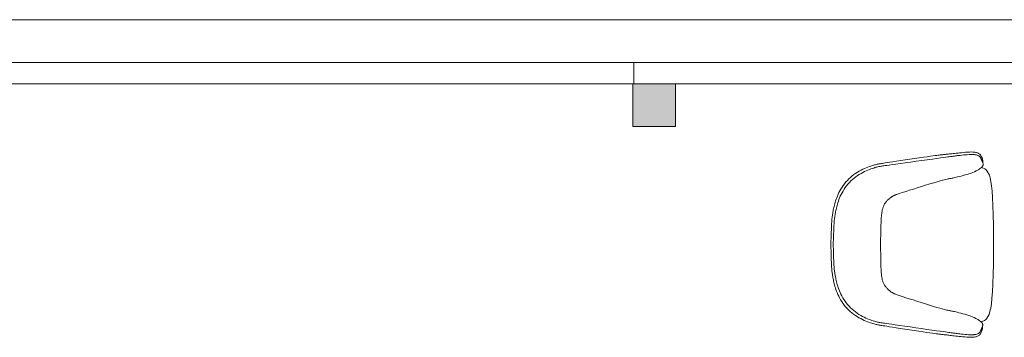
# Model space of a CAD drawing. Header units: millimetres. Extents: x 99250 to 122845, y -19292 to 18303.
# Tile 29 of 99: x 104748 to 108256, y 17169 to 18302. Entities that reach past the tile are written whole.
import ezdxf

# ---------------------------------------------------------------- set-up
doc = ezdxf.new("R2010")
doc.units = ezdxf.units.MM
doc.header["$MEASUREMENT"] = 0
doc.layers.add('IRISH HOUSE_HYD AIRPORT_DRAINAGE LAYOUT 1$0$GREY SCALE', color=8, linetype='Continuous')
doc.layers.add('IRISH HOUSE_HYD AIRPORT_DRAINAGE LAYOUT 1$0$GREYSCALE', color=8, linetype='Continuous', lineweight=0)
doc.layers.add('M-MEP-ELPR-EQUIP', color=6, linetype='Continuous', lineweight=20)

# ---------------------------------------------------------------- blocks, each defined once
blk = doc.blocks.new('IRISH HOUSE_HYD AIRPORT_DRAINAGE LAYOUT 1$0$FLOOR PLAN')
at = {"layer": 'IRISH HOUSE_HYD AIRPORT_DRAINAGE LAYOUT 1$0$GREYSCALE', "lineweight": 0, "ltscale": 0.25}
h = blk.add_hatch(color=8, dxfattribs=at)
h.dxf.hatch_style = 1
h.paths.add_polyline_path([(6932, 18073.2), (6932, 17920.8), (7084.4, 17920.8), (7084.4, 18073.2)])
at = {"layer": 'IRISH HOUSE_HYD AIRPORT_DRAINAGE LAYOUT 1$0$GREYSCALE', "color": 8, "lineweight": 0, "ltscale": 0.2}
blk.add_line((21163.6, 18301.8), (1808.8, 18301.8), dxfattribs=at)
at = {"layer": 'IRISH HOUSE_HYD AIRPORT_DRAINAGE LAYOUT 1$0$GREYSCALE', "color": 8, "lineweight": 0, "ltscale": 0.25}
for p, q in [((21163.6, 18149.4), (1806, 18149.4)), ((6935.6, 18149.4), (21163.6, 18149.4)), ((6935.6, 18073.2), (6935.6, 18149.4)), ((3932.4, 18073.2), (6935.6, 18073.2)), ((6932, 18073.2), (7084.4, 18073.2)), ((6932, 17920.8), (6932, 18073.2)), ((21163.6, 18073.2), (6935.6, 18073.2)), ((7084.4, 18073.2), (7084.4, 17920.8)), ((7084.4, 17920.8), (6932, 17920.8))]:
    blk.add_line(p, q, dxfattribs=at)
at = {"layer": 'IRISH HOUSE_HYD AIRPORT_DRAINAGE LAYOUT 1$0$GREYSCALE', "color": 8, "lineweight": 0}
for p, q in [((8042.8, 17821.1), (8045.9, 17821.5)), ((8045.9, 17821.5), (8049.3, 17821.8)), ((8049.3, 17821.8), (8052.7, 17822.2)), ((8052.7, 17822.2), (8056.4, 17822.6)), ((8056.4, 17822.6), (8060.3, 17823)), ((8060.3, 17823), (8064.5, 17823.5)), ((8064.5, 17823.5), (8069, 17824)), ((8069, 17824), (8073.8, 17824.5)), ((8073.8, 17824.5), (8078.9, 17825)), ((8078.9, 17825), (8084.4, 17825.6)), ((8084.4, 17825.6), (8090.3, 17826.3)), ((8090.3, 17826.3), (8096.7, 17826.9)), ((8096.7, 17826.9), (8103.4, 17827.6)), ((8103.4, 17827.6), (8110.4, 17828.3)), ((8110.4, 17828.3), (8117.4, 17828.9)), ((8117.4, 17828.9), (8124.2, 17829.4)), ((8124.2, 17829.4), (8125.4, 17829.5)), ((8125.4, 17829.5), (8132, 17829.9)), ((8132, 17829.9), (8138.2, 17830.1)), ((8138.2, 17830.1), (8143.7, 17830)), ((8143.7, 17830), (8148.3, 17829.7)), ((8148.3, 17829.7), (8150.7, 17829.5)), ((8150.7, 17829.5), (8154.6, 17828.8)), ((8154.6, 17828.8), (8157, 17828.2)), ((8157, 17828.2), (8160, 17827.2)), ((8160, 17827.2), (8162.4, 17826.3)), ((8162.4, 17826.3), (8164.6, 17824.9)), ((8164.6, 17824.9), (8166.6, 17823.7)), ((8166.6, 17823.7), (8168.8, 17821.9)), ((8168.8, 17821.9), (8170.8, 17819.6)), ((7800.4, 17785.6), (7803.5, 17786.3)), ((7803.5, 17786.3), (7806.4, 17786.9)), ((7806.4, 17786.9), (7809.3, 17787.4)), ((7809.3, 17787.4), (7812.1, 17787.9)), ((7812.1, 17787.9), (7814.8, 17788.4)), ((7814.8, 17788.4), (7817.9, 17789)), ((7817.9, 17789), (7821.6, 17789.6)), ((7821.6, 17789.6), (7826.1, 17790.3)), ((7826.1, 17790.3), (7831.8, 17791.1)), ((7831.8, 17791.1), (7838.9, 17792.2)), ((7838.9, 17792.2), (7847.8, 17793.5)), ((7847.8, 17793.5), (7858.7, 17795.2)), ((7869.1, 17786.6), (7856.3, 17784.9)), ((7858.7, 17795.2), (7871.9, 17797.1)), ((7884.8, 17788.8), (7869.1, 17786.6)), ((7871.9, 17797.1), (7886.9, 17799.3)), ((7902.7, 17791.3), (7884.8, 17788.8)), ((7886.9, 17799.3), (7903, 17801.7)), ((7922, 17794), (7902.7, 17791.3)), ((7903, 17801.7), (7919.8, 17804.2)), ((7919.8, 17804.2), (7936.5, 17806.6)), ((7942.1, 17796.8), (7922, 17794)), ((7936.5, 17806.6), (7952.8, 17809)), ((7962.2, 17799.6), (7942.1, 17796.8)), ((7952.8, 17809), (7967.9, 17811.2)), ((7981.7, 17802.3), (7962.2, 17799.6)), ((7967.9, 17811.2), (7981.3, 17813.2)), ((7981.3, 17813.2), (7992.5, 17814.8)), ((7999.7, 17804.8), (7981.7, 17802.3)), ((7992.5, 17814.8), (8001.6, 17816)), ((8015.6, 17807), (7999.7, 17804.8)), ((8001.6, 17816), (8009.1, 17817.1)), ((8009.1, 17817.1), (8015.2, 17817.9)), ((8015.2, 17817.9), (8020.1, 17818.5)), ((8028.7, 17808.8), (8015.6, 17807)), ((8020.1, 17818.5), (8024.1, 17819)), ((8024.1, 17819), (8027.5, 17819.4)), ((8027.5, 17819.4), (8030.6, 17819.8)), ((8039.3, 17810.3), (8028.7, 17808.8)), ((8030.6, 17819.8), (8033.6, 17820.1)), ((8033.6, 17820.1), (8036.6, 17820.5)), ((8036.6, 17820.5), (8039.7, 17820.8)), ((8047.8, 17811.4), (8039.3, 17810.3)), ((8039.7, 17820.8), (8042.8, 17821.1)), ((8054.4, 17812.3), (8047.8, 17811.4)), ((8059.7, 17813), (8054.4, 17812.3)), ((8063.8, 17813.6), (8059.7, 17813)), ((8067.1, 17814), (8063.8, 17813.6)), ((8070, 17814.4), (8067.1, 17814)), ((8072.9, 17814.8), (8070, 17814.4)), ((8075.7, 17815.2), (8072.9, 17814.8)), ((8078.7, 17815.6), (8075.7, 17815.2)), ((8081.9, 17816), (8078.7, 17815.6)), ((8085.4, 17816.5), (8081.9, 17816)), ((8089.4, 17817), (8085.4, 17816.5)), ((8093.8, 17817.6), (8089.4, 17817)), ((8098.9, 17818.1), (8093.8, 17817.6)), ((8104.7, 17818.8), (8098.9, 17818.1)), ((8111, 17819.4), (8104.7, 17818.8)), ((8117.6, 17820), (8111, 17819.4)), ((8124.2, 17820.5), (8117.6, 17820)), ((8130.5, 17820.9), (8124.2, 17820.5)), ((8136.5, 17821.1), (8130.5, 17820.9)), ((8138.2, 17821.1), (8136.5, 17821.1)), ((8143.8, 17821), (8138.2, 17821.1)), ((8148.6, 17820.7), (8143.8, 17821)), ((8150.7, 17820.5), (8148.6, 17820.7)), ((8154.6, 17819.8), (8150.7, 17820.5)), ((8156.6, 17819.4), (8154.6, 17819.8)), ((8159.1, 17818.6), (8156.6, 17819.4)), ((8161.6, 17817.9), (8159.1, 17818.6)), ((8163.2, 17817.1), (8161.6, 17817.9)), ((8165.4, 17815.8), (8163.2, 17817.1)), ((8166.9, 17814.9), (8165.4, 17815.8)), ((8168.1, 17813.8), (8166.9, 17814.9)), ((8169.2, 17812.6), (8168.1, 17813.8)), ((8170.6, 17811.1), (8169.2, 17812.6)), ((8171.5, 17809.8), (8170.6, 17811.1)), ((8170.8, 17819.6), (8172.7, 17816.9)), ((8172.3, 17808.4), (8171.5, 17809.8)), ((8173, 17807.1), (8172.3, 17808.4)), ((8172.7, 17816.9), (8173.5, 17815.5)), ((8173.6, 17805.7), (8173, 17807.1)), ((8173.5, 17815.5), (8175.3, 17812.6)), ((8174.1, 17804.3), (8173.6, 17805.7)), ((8174.7, 17803), (8174.1, 17804.3)), ((8175.2, 17801.8), (8174.7, 17803)), ((8175.7, 17800.6), (8175.2, 17801.8)), ((8175.3, 17812.6), (8176.8, 17809.5)), ((8176.2, 17799.4), (8175.7, 17800.6)), ((8176.7, 17798.2), (8176.2, 17799.4)), ((8177.2, 17797), (8176.7, 17798.2)), ((8176.8, 17809.5), (8178, 17806.4)), ((8177.7, 17795.8), (8177.2, 17797)), ((8178.2, 17794.7), (8177.7, 17795.8)), ((8178, 17806.4), (8178.9, 17803.4)), ((8178.7, 17793.5), (8178.2, 17794.7)), ((8179.2, 17792.3), (8178.7, 17793.5)), ((8179.2, 17794.3), (8178.8, 17793.3)), ((8178.9, 17803.4), (8179.5, 17800.5)), ((8179.6, 17795.9), (8179.2, 17794.3)), ((8179.6, 17791.1), (8179.2, 17792.3)), ((8179.5, 17800.5), (8179.7, 17798)), ((8179.7, 17798), (8179.6, 17795.9)), ((8180.1, 17789.2), (8179.6, 17791.1)), ((8180.4, 17788.1), (8180.1, 17789.2)), ((8180.6, 17786.9), (8180.4, 17788.1)), ((8180.6, 17785.8), (8180.6, 17786.9)), ((7720.3, 17749.5), (7726.6, 17754)), ((7726.6, 17754), (7732.9, 17758.1)), ((7732.9, 17758.1), (7739.3, 17761.9)), ((7739.3, 17761.9), (7745.6, 17765.4)), ((7745.6, 17753.8), (7739.3, 17750.1)), ((7745.6, 17765.4), (7751.9, 17768.5)), ((7751.8, 17757.3), (7745.6, 17753.8)), ((7758, 17760.3), (7751.8, 17757.3)), ((7751.9, 17768.5), (7758.1, 17771.3)), ((7764, 17763.1), (7758, 17760.3)), ((7758.1, 17771.3), (7764, 17773.9)), ((7764, 17773.9), (7769.8, 17776.1)), ((7769.9, 17765.6), (7764, 17763.1)), ((7769.8, 17776.1), (7775.3, 17778.1)), ((7775.5, 17767.8), (7769.9, 17765.6)), ((7775.3, 17778.1), (7780.4, 17779.9)), ((7780.9, 17769.8), (7775.5, 17767.8)), ((7780.4, 17779.9), (7785.2, 17781.4)), ((7785.9, 17771.5), (7780.9, 17769.8)), ((7785.2, 17781.4), (7789.5, 17782.7)), ((7790.6, 17773), (7785.9, 17771.5)), ((7789.5, 17782.7), (7793.4, 17783.8)), ((7794.8, 17774.3), (7790.6, 17773)), ((7793.4, 17783.8), (7797, 17784.7)), ((7798.7, 17775.4), (7794.8, 17774.3)), ((7797, 17784.7), (7800.4, 17785.6)), ((7802.2, 17776.4), (7798.7, 17775.4)), ((7805.5, 17777.1), (7802.2, 17776.4)), ((7808.5, 17777.8), (7805.5, 17777.1)), ((7811.4, 17778.4), (7808.5, 17777.8)), ((7814.2, 17778.9), (7811.4, 17778.4)), ((7816.9, 17779.4), (7814.2, 17778.9)), ((7819.7, 17779.8), (7816.9, 17779.4)), ((7822.8, 17780.3), (7819.7, 17779.8)), ((7826.6, 17780.8), (7822.8, 17780.3)), ((7831.5, 17781.5), (7826.6, 17780.8)), ((7837.8, 17782.3), (7831.5, 17781.5)), ((7846, 17783.5), (7837.8, 17782.3)), ((7856.3, 17784.9), (7846, 17783.5)), ((8123.3, 17750.2), (8130.5, 17752.5)), ((8130.5, 17752.5), (8137.4, 17754.9)), ((8137.4, 17754.9), (8144, 17757.4)), ((8144, 17757.4), (8150.1, 17759.9)), ((8150.1, 17759.9), (8155.6, 17762.4)), ((8155.6, 17762.4), (8160.5, 17765)), ((8160.5, 17765), (8163.6, 17766.8)), ((8163.6, 17766.8), (8164.3, 17767.2)), ((8164.3, 17767.2), (8164.9, 17767.6)), ((8164.9, 17767.6), (8165.9, 17768.2)), ((8165.9, 17768.2), (8168.1, 17769.6)), ((8168.1, 17769.6), (8171.4, 17772)), ((8171.4, 17772), (8174.2, 17774.4)), ((8174.2, 17774.4), (8174.9, 17775.1)), ((8174.5, 17774.7), (8177.4, 17774.1)), ((8174.9, 17775.1), (8177.1, 17777.4)), ((8177.1, 17777.4), (8178.7, 17779.7)), ((8177.4, 17774.1), (8177.8, 17774)), ((8177.8, 17774), (8184.8, 17771.2)), ((8178.7, 17779.7), (8179.2, 17780.6)), ((8179.2, 17780.6), (8179.5, 17781.2)), ((8179.5, 17781.2), (8179.7, 17781.8)), ((8179.7, 17781.8), (8180.2, 17782.8)), ((8180.2, 17782.8), (8180.4, 17783.8)), ((8180.4, 17783.8), (8180.6, 17785.8)), ((8184.8, 17771.2), (8187, 17769.7)), ((8187, 17769.7), (8190.5, 17767.2)), ((8190.5, 17767.2), (8194.8, 17762.3)), ((8194.8, 17762.3), (8195.1, 17761.9)), ((8195.1, 17761.9), (8199, 17755.9)), ((8199, 17755.9), (8200, 17753.8)), ((8200, 17753.8), (8202.7, 17747.8)), ((7682, 17710.8), (7686.6, 17717)), ((7686.6, 17717), (7691.6, 17723.1)), ((7691.6, 17723.1), (7696.8, 17728.9)), ((7696.8, 17728.9), (7702.4, 17734.4)), ((7704, 17721.2), (7698.8, 17715.5)), ((7702.4, 17734.4), (7708.1, 17739.7)), ((7709.4, 17726.7), (7704, 17721.2)), ((7708.1, 17739.7), (7714.1, 17744.8)), ((7715.1, 17732), (7709.4, 17726.7)), ((7714.1, 17744.8), (7720.3, 17749.5)), ((7721, 17736.9), (7715.1, 17732)), ((7727, 17741.6), (7721, 17736.9)), ((7733.1, 17746), (7727, 17741.6)), ((7739.3, 17750.1), (7733.1, 17746)), ((7975.7, 17711.7), (7990.8, 17716.3)), ((7990.8, 17716.3), (8004.4, 17720.4)), ((8004.4, 17720.4), (8016.7, 17724)), ((8016.7, 17724), (8027.2, 17726.9)), ((8027.2, 17726.9), (8035.8, 17729.2)), ((8035.8, 17729.2), (8036.7, 17729.5)), ((8036.7, 17729.5), (8042.6, 17731)), ((8042.6, 17731), (8048.1, 17732.3)), ((8048.1, 17732.3), (8052.5, 17733.3)), ((8052.5, 17733.3), (8056, 17734)), ((8056, 17734), (8058.9, 17734.6)), ((8058.9, 17734.6), (8061.5, 17735.1)), ((8061.5, 17735.1), (8064.1, 17735.6)), ((8064.1, 17735.6), (8066.5, 17736)), ((8066.5, 17736), (8066.9, 17736.1)), ((8066.9, 17736.1), (8069.7, 17736.6)), ((8069.7, 17736.6), (8072.8, 17737.2)), ((8072.8, 17737.2), (8076.2, 17737.9)), ((8076.2, 17737.9), (8080.1, 17738.8)), ((8080.1, 17738.8), (8084.6, 17739.8)), ((8084.6, 17739.8), (8089.7, 17741)), ((8089.7, 17741), (8095.6, 17742.5)), ((8095.6, 17742.5), (8102, 17744.2)), ((8102, 17744.2), (8108.9, 17746)), ((8108.9, 17746), (8116, 17748.1)), ((8116, 17748.1), (8123.3, 17750.2)), ((8202.7, 17747.8), (8205.8, 17738.1)), ((8205.8, 17738.1), (8207.1, 17731.9)), ((8207.1, 17731.9), (8208.6, 17725.3)), ((8208.6, 17725.3), (8210.9, 17709.8)), ((7664, 17679.2), (7666.9, 17685.4)), ((7666.9, 17685.4), (7670.2, 17691.8)), ((7670.2, 17691.8), (7673.8, 17698.1)), ((7673.8, 17698.1), (7677.8, 17704.5)), ((7677.9, 17684.6), (7674.7, 17678.4)), ((7677.8, 17704.5), (7682, 17710.8)), ((7681.4, 17690.9), (7677.9, 17684.6)), ((7685.3, 17697.2), (7681.4, 17690.9)), ((7689.5, 17703.4), (7685.3, 17697.2)), ((7694, 17709.6), (7689.5, 17703.4)), ((7698.8, 17715.5), (7694, 17709.6)), ((7875.7, 17679.8), (7879.2, 17681)), ((7879.2, 17681), (7882.8, 17682.1)), ((7882.8, 17682.1), (7889, 17684.1)), ((7889, 17684.1), (7896.8, 17686.6)), ((7896.8, 17686.6), (7906.5, 17689.7)), ((7906.5, 17689.7), (7918.4, 17693.6)), ((7918.4, 17693.6), (7931.9, 17697.9)), ((7931.9, 17697.9), (7945.6, 17702.3)), ((7945.6, 17702.3), (7960.9, 17707.1)), ((7960.9, 17707.1), (7975.7, 17711.7)), ((8210.9, 17709.8), (8212.8, 17690.7)), ((8212.8, 17690.7), (8214.4, 17667.3)), ((7652, 17645.7), (7653.4, 17650.8)), ((7653.4, 17650.8), (7655, 17656.1)), ((7655, 17656.1), (7656.9, 17661.5)), ((7656.9, 17661.5), (7658.9, 17667.2)), ((7658.9, 17667.2), (7661.3, 17673.1)), ((7661.3, 17673.1), (7664, 17679.2)), ((7663, 17649.4), (7661.4, 17644.2)), ((7664.8, 17654.8), (7663, 17649.4)), ((7666.8, 17660.4), (7664.8, 17654.8)), ((7669.1, 17666.2), (7666.8, 17660.4)), ((7671.7, 17672.2), (7669.1, 17666.2)), ((7674.7, 17678.4), (7671.7, 17672.2)), ((7829.7, 17645.2), (7831.1, 17647.2)), ((7831.1, 17647.2), (7832.6, 17649.3)), ((7832.6, 17649.3), (7834.2, 17651.3)), ((7834.2, 17651.3), (7835.8, 17653.3)), ((7835.8, 17653.3), (7837.6, 17655.4)), ((7837.6, 17655.4), (7839.4, 17657.3)), ((7839.4, 17657.3), (7841.1, 17659)), ((7841.1, 17659), (7842.8, 17660.7)), ((7842.8, 17660.7), (7844.4, 17662.2)), ((7844.4, 17662.2), (7845.9, 17663.6)), ((7845.9, 17663.6), (7847.3, 17664.9)), ((7847.3, 17664.9), (7848.7, 17666)), ((7848.7, 17666), (7850, 17667.1)), ((7850, 17667.1), (7851.3, 17668.1)), ((7851.3, 17668.1), (7852.6, 17669)), ((7852.6, 17669), (7854, 17669.9)), ((7854, 17669.9), (7855.3, 17670.8)), ((7855.3, 17670.8), (7856.8, 17671.6)), ((7856.8, 17671.6), (7858.3, 17672.5)), ((7858.3, 17672.5), (7859.8, 17673.3)), ((7859.8, 17673.3), (7861.5, 17674.2)), ((7861.5, 17674.2), (7863.2, 17675)), ((7863.2, 17675), (7864.9, 17675.8)), ((7864.9, 17675.8), (7866.8, 17676.6)), ((7866.8, 17676.6), (7868.6, 17677.3)), ((7868.6, 17677.3), (7870.6, 17678.1)), ((7870.6, 17678.1), (7872.8, 17678.9)), ((7872.8, 17678.9), (7875.7, 17679.8)), ((8214.4, 17667.3), (8215.7, 17639.3)), ((7644, 17607.8), (7644.6, 17611.6)), ((7644.6, 17611.6), (7645.3, 17615.4)), ((7645.3, 17615.4), (7646, 17619.3)), ((7646, 17619.3), (7646.8, 17623.3)), ((7646.8, 17623.3), (7647.7, 17627.4)), ((7647.7, 17627.4), (7648.7, 17631.7)), ((7648.7, 17631.7), (7649.7, 17636.2)), ((7649.7, 17636.2), (7650.8, 17640.9)), ((7650.8, 17640.9), (7652, 17645.7)), ((7654.2, 17613.2), (7653.4, 17609.3)), ((7655, 17617.1), (7654.2, 17613.2)), ((7655.8, 17621.2), (7655, 17617.1)), ((7656.7, 17625.4), (7655.8, 17621.2)), ((7657.7, 17629.8), (7656.7, 17625.4)), ((7658.8, 17634.4), (7657.7, 17629.8)), ((7660.1, 17639.2), (7658.8, 17634.4)), ((7661.4, 17644.2), (7660.1, 17639.2)), ((7819.1, 17610.1), (7819.4, 17612.7)), ((7819.4, 17612.7), (7819.8, 17615.5)), ((7819.8, 17615.5), (7820.3, 17618.3)), ((7820.3, 17618.3), (7820.8, 17621)), ((7820.8, 17621), (7821.4, 17623.8)), ((7821.4, 17623.8), (7822, 17626.4)), ((7822, 17626.4), (7822.7, 17629)), ((7822.7, 17629), (7823.5, 17631.5)), ((7823.5, 17631.5), (7824.3, 17633.9)), ((7824.3, 17633.9), (7825.2, 17636.3)), ((7825.2, 17636.3), (7826.2, 17638.5)), ((7826.2, 17638.5), (7827.2, 17640.7)), ((7827.2, 17640.7), (7828.4, 17642.9)), ((7828.4, 17642.9), (7829.7, 17645.2)), ((8215.7, 17639.3), (8216.6, 17606.1)), ((7640.8, 17573.8), (7641.2, 17581)), ((7641.2, 17581), (7641.6, 17586.9)), ((7641.6, 17586.9), (7642, 17591.8)), ((7642, 17591.8), (7642.4, 17596.1)), ((7642.4, 17596.1), (7642.9, 17600.1)), ((7642.9, 17600.1), (7643.4, 17603.9)), ((7643.4, 17603.9), (7644, 17607.8)), ((7649.8, 17581.2), (7649.4, 17575.4)), ((7650.2, 17586.1), (7649.8, 17581.2)), ((7650.6, 17590.3), (7650.2, 17586.1)), ((7651.1, 17594.2), (7650.6, 17590.3)), ((7651.6, 17598), (7651.1, 17594.2)), ((7652.1, 17601.8), (7651.6, 17598)), ((7652.8, 17605.5), (7652.1, 17601.8)), ((7653.4, 17609.3), (7652.8, 17605.5)), ((7816.6, 17570.6), (7816.7, 17575.8)), ((7816.7, 17575.8), (7816.9, 17580)), ((7816.9, 17580), (7817, 17583.5)), ((7817, 17583.5), (7817.2, 17586.5)), ((7817.2, 17586.5), (7817.3, 17589.1)), ((7817.3, 17589.1), (7817.5, 17591.9)), ((7817.5, 17591.9), (7817.7, 17594.6)), ((7817.7, 17594.6), (7817.8, 17597.3)), ((7817.8, 17597.3), (7818, 17599.9)), ((7818, 17599.9), (7818.2, 17602.1)), ((7818.2, 17602.1), (7818.5, 17604.7)), ((7818.5, 17604.7), (7818.8, 17607.4)), ((7818.8, 17607.4), (7819.1, 17610.1)), ((8216.6, 17606.1), (8217.3, 17569)), ((7638.8, 17526.8), (7639.3, 17541.9)), ((7639.3, 17541.9), (7639.9, 17554.6)), ((7639.9, 17554.6), (7640.3, 17565.1)), ((7640.3, 17565.1), (7640.8, 17573.8)), ((7648.1, 17549.4), (7647.6, 17536.9)), ((7648.6, 17559.7), (7648.1, 17549.4)), ((7649, 17568.3), (7648.6, 17559.7)), ((7649.4, 17575.4), (7649, 17568.3)), ((7815.7, 17533.9), (7815.9, 17546.1)), ((7815.9, 17546.1), (7816.2, 17556)), ((7816.2, 17556), (7816.4, 17564.1)), ((7816.4, 17564.1), (7816.6, 17570.6)), ((8217.3, 17569), (8217.8, 17529.2)), ((7637.8, 17500.9), (7638.1, 17509.6)), ((7638.1, 17509.6), (7638.8, 17526.8)), ((7647, 17522), (7646.4, 17505)), ((7647.6, 17536.9), (7647, 17522)), ((7815, 17502.7), (7815.3, 17519.4)), ((7815.3, 17519.4), (7815.7, 17533.9)), ((8217.8, 17529.2), (8218, 17499.5)), ((7638.1, 17492.2), (7637.8, 17500.9)), ((7638.6, 17474.9), (7638.1, 17492.2)), ((7639.2, 17459.8), (7638.6, 17474.9)), ((7646.4, 17505), (7646.3, 17500.9)), ((7646.3, 17500.9), (7646.4, 17496.7)), ((7646.4, 17496.7), (7646.9, 17479.7)), ((7646.9, 17479.7), (7647.5, 17464.8)), ((7814.9, 17500.5), (7815, 17502.7)), ((7815, 17498.2), (7814.9, 17500.5)), ((7815.3, 17481.5), (7815, 17498.2)), ((7815.5, 17467), (7815.3, 17481.5)), ((8218, 17499.5), (8217.6, 17469.8)), ((7639.6, 17447.2), (7639.2, 17459.8)), ((7640, 17436.6), (7639.6, 17447.2)), ((7640.4, 17427.9), (7640, 17436.6)), ((7647.5, 17464.8), (7647.9, 17452.3)), ((7647.9, 17452.3), (7648.3, 17442)), ((7648.3, 17442), (7648.7, 17433.4)), ((7815.7, 17454.8), (7815.5, 17467)), ((7815.9, 17444.9), (7815.7, 17454.8)), ((7816.1, 17436.8), (7815.9, 17444.9)), ((7816.2, 17430.3), (7816.1, 17436.8)), ((8217.6, 17469.8), (8217, 17430)), ((7640.8, 17420.8), (7640.4, 17427.9)), ((7641.2, 17414.8), (7640.8, 17420.8)), ((7641.5, 17409.9), (7641.2, 17414.8)), ((7642, 17405.6), (7641.5, 17409.9)), ((7642.4, 17401.7), (7642, 17405.6)), ((7642.9, 17397.8), (7642.4, 17401.7)), ((7648.7, 17433.4), (7649.1, 17426.3)), ((7649.1, 17426.3), (7649.4, 17420.5)), ((7649.4, 17420.5), (7649.8, 17415.6)), ((7649.8, 17415.6), (7650.2, 17411.4)), ((7650.2, 17411.4), (7650.6, 17407.5)), ((7650.6, 17407.5), (7651.1, 17403.7)), ((7651.1, 17403.7), (7651.7, 17399.9)), ((7816.4, 17425.1), (7816.2, 17430.3)), ((7816.5, 17420.9), (7816.4, 17425.1)), ((7816.6, 17417.4), (7816.5, 17420.9)), ((7816.8, 17414.4), (7816.6, 17417.4)), ((7816.9, 17411.8), (7816.8, 17414.4)), ((7817, 17409), (7816.9, 17411.8)), ((7817.2, 17406.3), (7817, 17409)), ((7817.4, 17403.6), (7817.2, 17406.3)), ((7817.6, 17401), (7817.4, 17403.6)), ((7817.7, 17398.8), (7817.6, 17401)), ((8217, 17430), (8216.1, 17392.9)), ((7643.5, 17394), (7642.9, 17397.8)), ((7644.1, 17390.1), (7643.5, 17394)), ((7644.7, 17386.3), (7644.1, 17390.1)), ((7645.5, 17382.4), (7644.7, 17386.3)), ((7646.3, 17378.4), (7645.5, 17382.4)), ((7647.1, 17374.3), (7646.3, 17378.4)), ((7648, 17370), (7647.1, 17374.3)), ((7649, 17365.5), (7648, 17370)), ((7650.1, 17360.8), (7649, 17365.5)), ((7651.7, 17399.9), (7652.3, 17396.1)), ((7652.3, 17396.1), (7652.9, 17392.3)), ((7652.9, 17392.3), (7653.6, 17388.5)), ((7653.6, 17388.5), (7654.4, 17384.6)), ((7654.4, 17384.6), (7655.2, 17380.5)), ((7655.2, 17380.5), (7656.2, 17376.3)), ((7656.2, 17376.3), (7657.1, 17371.8)), ((7657.1, 17371.8), (7658.2, 17367.2)), ((7658.2, 17367.2), (7659.4, 17362.4)), ((7818, 17396.2), (7817.7, 17398.8)), ((7818.3, 17393.5), (7818, 17396.2)), ((7818.6, 17390.8), (7818.3, 17393.5)), ((7818.9, 17388.2), (7818.6, 17390.8)), ((7819.3, 17385.4), (7818.9, 17388.2)), ((7819.8, 17382.6), (7819.3, 17385.4)), ((7820.3, 17379.9), (7819.8, 17382.6)), ((7820.8, 17377.1), (7820.3, 17379.9)), ((7821.4, 17374.4), (7820.8, 17377.1)), ((7822.1, 17371.8), (7821.4, 17374.4)), ((7822.8, 17369.3), (7822.1, 17371.8)), ((7823.7, 17366.9), (7822.8, 17369.3)), ((7824.5, 17364.6), (7823.7, 17366.9)), ((8216.1, 17392.9), (8215, 17359.7)), ((7651.3, 17355.9), (7650.1, 17360.8)), ((7652.7, 17350.9), (7651.3, 17355.9)), ((7654.3, 17345.6), (7652.7, 17350.9)), ((7656.1, 17340.1), (7654.3, 17345.6)), ((7658.2, 17334.4), (7656.1, 17340.1)), ((7660.5, 17328.6), (7658.2, 17334.4)), ((7659.4, 17362.4), (7660.8, 17357.4)), ((7660.8, 17357.4), (7662.3, 17352.2)), ((7662.3, 17352.2), (7664.1, 17346.8)), ((7664.1, 17346.8), (7666.1, 17341.2)), ((7666.1, 17341.2), (7668.3, 17335.4)), ((7668.3, 17335.4), (7670.9, 17329.4)), ((7825.5, 17362.3), (7824.5, 17364.6)), ((7826.6, 17360.1), (7825.5, 17362.3)), ((7827.7, 17358), (7826.6, 17360.1)), ((7829.1, 17355.7), (7827.7, 17358)), ((7830.4, 17353.6), (7829.1, 17355.7)), ((7831.9, 17351.6), (7830.4, 17353.6)), ((7833.4, 17349.5), (7831.9, 17351.6)), ((7835, 17347.5), (7833.4, 17349.5)), ((7836.9, 17345.4), (7835, 17347.5)), ((7838.6, 17343.5), (7836.9, 17345.4)), ((7840.4, 17341.8), (7838.6, 17343.5)), ((7842, 17340.1), (7840.4, 17341.8)), ((7843.7, 17338.6), (7842, 17340.1)), ((7845.1, 17337.2), (7843.7, 17338.6)), ((7846.6, 17335.9), (7845.1, 17337.2)), ((7847.9, 17334.7), (7846.6, 17335.9)), ((7849.2, 17333.7), (7847.9, 17334.7)), ((7850.5, 17332.7), (7849.2, 17333.7)), ((7851.8, 17331.7), (7850.5, 17332.7)), ((7853.1, 17330.8), (7851.8, 17331.7)), ((7854.5, 17329.9), (7853.1, 17330.8)), ((8213.6, 17331.7), (8211.9, 17308.4)), ((8215, 17359.7), (8213.6, 17331.7)), ((7663.1, 17322.5), (7660.5, 17328.6)), ((7666.1, 17316.2), (7663.1, 17322.5)), ((7669.3, 17309.8), (7666.1, 17316.2)), ((7672.9, 17303.4), (7669.3, 17309.8)), ((7670.9, 17329.4), (7673.8, 17323.2)), ((7676.8, 17297), (7672.9, 17303.4)), ((7673.8, 17323.2), (7677, 17316.9)), ((7681, 17290.7), (7676.8, 17297)), ((7677, 17316.9), (7680.5, 17310.6)), ((7680.5, 17310.6), (7684.4, 17304.3)), ((7684.4, 17304.3), (7688.5, 17298.1)), ((7688.5, 17298.1), (7693, 17291.9)), ((7855.9, 17329.1), (7854.5, 17329.9)), ((7857.5, 17328.2), (7855.9, 17329.1)), ((7859, 17327.4), (7857.5, 17328.2)), ((7860.7, 17326.5), (7859, 17327.4)), ((7862.3, 17325.7), (7860.7, 17326.5)), ((7864.1, 17324.9), (7862.3, 17325.7)), ((7865.9, 17324.1), (7864.1, 17324.9)), ((7867.8, 17323.3), (7865.9, 17324.1)), ((7869.7, 17322.6), (7867.8, 17323.3)), ((7872, 17321.8), (7869.7, 17322.6)), ((7874.8, 17320.8), (7872, 17321.8)), ((7878.3, 17319.6), (7874.8, 17320.8)), ((7882, 17318.4), (7878.3, 17319.6)), ((7888.1, 17316.4), (7882, 17318.4)), ((7895.9, 17313.9), (7888.1, 17316.4)), ((7905.6, 17310.7), (7895.9, 17313.9)), ((7917.4, 17306.8), (7905.6, 17310.7)), ((7930.9, 17302.4), (7917.4, 17306.8)), ((7944.6, 17298), (7930.9, 17302.4)), ((7960, 17293.1), (7944.6, 17298)), ((8211.9, 17308.4), (8209.9, 17289.2)), ((7685.6, 17284.5), (7681, 17290.7)), ((7690.5, 17278.4), (7685.6, 17284.5)), ((7695.7, 17272.6), (7690.5, 17278.4)), ((7693, 17291.9), (7697.8, 17285.9)), ((7701.2, 17267), (7695.7, 17272.6)), ((7697.8, 17285.9), (7702.9, 17280.2)), ((7707, 17261.7), (7701.2, 17267)), ((7702.9, 17280.2), (7708.3, 17274.7)), ((7713, 17256.6), (7707, 17261.7)), ((7708.3, 17274.7), (7714, 17269.4)), ((7714, 17269.4), (7719.8, 17264.4)), ((7719.8, 17264.4), (7725.8, 17259.7)), ((7974.7, 17288.4), (7960, 17293.1)), ((7989.7, 17283.7), (7974.7, 17288.4)), ((8003.4, 17279.6), (7989.7, 17283.7)), ((8015.7, 17276), (8003.4, 17279.6)), ((8026.1, 17273), (8015.7, 17276)), ((8034.7, 17270.6), (8026.1, 17273)), ((8035.6, 17270.4), (8034.7, 17270.6)), ((8041.5, 17268.8), (8035.6, 17270.4)), ((8047, 17267.5), (8041.5, 17268.8)), ((8051.4, 17266.5), (8047, 17267.5)), ((8054.9, 17265.7), (8051.4, 17266.5)), ((8057.8, 17265.1), (8054.9, 17265.7)), ((8060.4, 17264.7), (8057.8, 17265.1)), ((8063, 17264.2), (8060.4, 17264.7)), ((8065.4, 17263.7), (8063, 17264.2)), ((8065.7, 17263.7), (8065.4, 17263.7)), ((8068.6, 17263.1), (8065.7, 17263.7)), ((8071.6, 17262.5), (8068.6, 17263.1)), ((8075.1, 17261.8), (8071.6, 17262.5)), ((8079, 17260.9), (8075.1, 17261.8)), ((8083.4, 17259.8), (8079, 17260.9)), ((8204.7, 17261), (8201.5, 17251.2)), ((8206, 17267.2), (8204.7, 17261)), ((8207.5, 17273.8), (8206, 17267.2)), ((8209.9, 17289.2), (8207.5, 17273.8)), ((7719.1, 17251.8), (7713, 17256.6)), ((7725.4, 17247.4), (7719.1, 17251.8)), ((7731.7, 17243.2), (7725.4, 17247.4)), ((7725.8, 17259.7), (7732, 17255.3)), ((7738, 17239.3), (7731.7, 17243.2)), ((7732, 17255.3), (7738.2, 17251.2)), ((7744.4, 17235.9), (7738, 17239.3)), ((7738.2, 17251.2), (7744.4, 17247.4)), ((7744.4, 17247.4), (7750.6, 17243.9)), ((7750.6, 17232.7), (7744.4, 17235.9)), ((7750.6, 17243.9), (7756.7, 17240.8)), ((7756.8, 17229.8), (7750.6, 17232.7)), ((7756.7, 17240.8), (7762.8, 17238)), ((7762.7, 17227.3), (7756.8, 17229.8)), ((7768.5, 17225), (7762.7, 17227.3)), ((7762.8, 17238), (7768.6, 17235.5)), ((7773.9, 17223), (7768.5, 17225)), ((7768.6, 17235.5), (7774.2, 17233.2)), ((7774.2, 17233.2), (7779.6, 17231.3)), ((7779.6, 17231.3), (7784.6, 17229.5)), ((7784.6, 17229.5), (7789.3, 17228)), ((7789.3, 17228), (7793.5, 17226.7)), ((7793.5, 17226.7), (7797.4, 17225.6)), ((7797.4, 17225.6), (7800.9, 17224.6)), ((8088.5, 17258.6), (8083.4, 17259.8)), ((8094.4, 17257.1), (8088.5, 17258.6)), ((8100.8, 17255.4), (8094.4, 17257.1)), ((8107.7, 17253.5), (8100.8, 17255.4)), ((8114.8, 17251.4), (8107.7, 17253.5)), ((8122.1, 17249.2), (8114.8, 17251.4)), ((8129.3, 17246.9), (8122.1, 17249.2)), ((8136.2, 17244.5), (8129.3, 17246.9)), ((8142.8, 17242), (8136.2, 17244.5)), ((8148.8, 17239.4), (8142.8, 17242)), ((8154.3, 17236.9), (8148.8, 17239.4)), ((8159.3, 17234.3), (8154.3, 17236.9)), ((8162.4, 17232.5), (8159.3, 17234.3)), ((8163, 17232.1), (8162.4, 17232.5)), ((8163.7, 17231.7), (8163, 17232.1)), ((8164.6, 17231.1), (8163.7, 17231.7)), ((8166.8, 17229.6), (8164.6, 17231.1)), ((8170.1, 17227.2), (8166.8, 17229.6)), ((8172.9, 17224.8), (8170.1, 17227.2)), ((8176.1, 17225.1), (8173.2, 17224.5)), ((8176.5, 17225.2), (8176.1, 17225.1)), ((8183.5, 17227.9), (8176.5, 17225.2)), ((8185.7, 17229.5), (8183.5, 17227.9)), ((8189.2, 17231.9), (8185.7, 17229.5)), ((8193.6, 17236.8), (8189.2, 17231.9)), ((8193.9, 17237.2), (8193.6, 17236.8)), ((8197.8, 17243.2), (8193.9, 17237.2)), ((8198.8, 17245.3), (8197.8, 17243.2)), ((8201.5, 17251.2), (8198.8, 17245.3)), ((7779.1, 17221.2), (7773.9, 17223)), ((7783.8, 17219.7), (7779.1, 17221.2)), ((7788.1, 17218.4), (7783.8, 17219.7)), ((7792.1, 17217.2), (7788.1, 17218.4)), ((7795.7, 17216.2), (7792.1, 17217.2)), ((7799, 17215.4), (7795.7, 17216.2)), ((7802.1, 17214.7), (7799, 17215.4)), ((7800.9, 17224.6), (7804.2, 17223.8)), ((7805.1, 17214.1), (7802.1, 17214.7)), ((7804.2, 17223.8), (7807.2, 17223.1)), ((7807.9, 17213.5), (7805.1, 17214.1)), ((7807.2, 17223.1), (7810.1, 17222.5)), ((7810.7, 17213), (7807.9, 17213.5)), ((7810.1, 17222.5), (7812.9, 17222)), ((7813.5, 17212.5), (7810.7, 17213)), ((7812.9, 17222), (7815.6, 17221.5)), ((7816.6, 17211.9), (7813.5, 17212.5)), ((7815.6, 17221.5), (7818.3, 17221.1)), ((7820.2, 17211.3), (7816.6, 17211.9)), ((7818.3, 17221.1), (7821.4, 17220.6)), ((7824.7, 17210.6), (7820.2, 17211.3)), ((7821.4, 17220.6), (7825.3, 17220)), ((7830.4, 17209.7), (7824.7, 17210.6)), ((7825.3, 17220), (7830.1, 17219.3)), ((7830.1, 17219.3), (7836.5, 17218.5)), ((7837.6, 17208.6), (7830.4, 17209.7)), ((7836.5, 17218.5), (7844.6, 17217.3)), ((7846.4, 17207.2), (7837.6, 17208.6)), ((7844.6, 17217.3), (7854.9, 17215.8)), ((7857.3, 17205.5), (7846.4, 17207.2)), ((7854.9, 17215.8), (7867.7, 17214)), ((7870.5, 17203.5), (7857.3, 17205.5)), ((7867.7, 17214), (7883.4, 17211.8)), ((7885.5, 17201.2), (7870.5, 17203.5)), ((7883.4, 17211.8), (7901.3, 17209.2)), ((7901.6, 17198.8), (7885.5, 17201.2)), ((7901.3, 17209.2), (7920.6, 17206.4)), ((7918.3, 17196.2), (7901.6, 17198.8)), ((7935.1, 17193.7), (7918.3, 17196.2)), ((7920.6, 17206.4), (7940.7, 17203.5)), ((7951.3, 17191.2), (7935.1, 17193.7)), ((7940.7, 17203.5), (7960.8, 17200.6)), ((7966.4, 17189), (7951.3, 17191.2)), ((7960.8, 17200.6), (7980.2, 17197.8)), ((7980.2, 17197.8), (7998.2, 17195.2)), ((7998.2, 17195.2), (8014.1, 17192.9)), ((8014.1, 17192.9), (8027.2, 17191.1)), ((8027.2, 17191.1), (8037.8, 17189.6)), ((8170, 17189.4), (8170.8, 17190.8)), ((8170.8, 17190.8), (8171.5, 17192.1)), ((8171.5, 17192.1), (8172.1, 17193.5)), ((8172.1, 17193.5), (8172.7, 17194.9)), ((8172.7, 17194.9), (8173.2, 17196.2)), ((8173.6, 17224.1), (8172.9, 17224.8)), ((8173.2, 17196.2), (8173.8, 17197.4)), ((8175.8, 17221.8), (8173.6, 17224.1)), ((8173.8, 17197.4), (8174.3, 17198.6)), ((8174.3, 17198.6), (8174.8, 17199.8)), ((8174.8, 17199.8), (8175.3, 17201)), ((8175.3, 17201), (8175.8, 17202.2)), ((8176.5, 17192.8), (8175.3, 17189.7)), ((8177.4, 17219.5), (8175.8, 17221.8)), ((8175.8, 17202.2), (8176.3, 17203.3)), ((8176.3, 17203.3), (8176.8, 17204.5)), ((8177.5, 17195.8), (8176.5, 17192.8)), ((8176.8, 17204.5), (8177.3, 17205.7)), ((8177.3, 17205.7), (8177.8, 17206.9)), ((8177.8, 17218.6), (8177.4, 17219.5)), ((8177.4, 17205.9), (8177.8, 17204.8)), ((8178.1, 17198.6), (8177.5, 17195.8)), ((8178.1, 17217.9), (8177.8, 17218.6)), ((8177.8, 17206.9), (8178.2, 17208.1)), ((8177.8, 17204.8), (8178.1, 17203.3)), ((8178.4, 17217.3), (8178.1, 17217.9)), ((8178.1, 17203.3), (8178.3, 17201.2)), ((8178.3, 17201.2), (8178.1, 17198.6)), ((8178.2, 17208.1), (8178.7, 17209.9)), ((8178.8, 17216.4), (8178.4, 17217.3)), ((8178.7, 17209.9), (8179.1, 17211.1)), ((8179, 17215.4), (8178.8, 17216.4)), ((8179.3, 17213.4), (8179, 17215.4)), ((8179.1, 17211.1), (8179.3, 17212.3)), ((8179.3, 17212.3), (8179.3, 17213.4)), ((7979.8, 17187), (7966.4, 17189)), ((7991, 17185.3), (7979.8, 17187)), ((8000.1, 17184), (7991, 17185.3)), ((8007.6, 17182.9), (8000.1, 17184)), ((8013.7, 17182.1), (8007.6, 17182.9)), ((8018.6, 17181.4), (8013.7, 17182.1)), ((8022.6, 17180.9), (8018.6, 17181.4)), ((8026, 17180.5), (8022.6, 17180.9)), ((8029.1, 17180.1), (8026, 17180.5)), ((8032.1, 17179.7), (8029.1, 17180.1)), ((8035.1, 17179.4), (8032.1, 17179.7)), ((8038.1, 17179.1), (8035.1, 17179.4)), ((8037.8, 17189.6), (8046.3, 17188.4)), ((8041.2, 17178.7), (8038.1, 17179.1)), ((8044.4, 17178.4), (8041.2, 17178.7)), ((8047.7, 17178), (8044.4, 17178.4)), ((8046.3, 17188.4), (8053, 17187.5)), ((8051.2, 17177.6), (8047.7, 17178)), ((8054.9, 17177.2), (8051.2, 17177.6)), ((8053, 17187.5), (8058.2, 17186.7)), ((8058.8, 17176.7), (8054.9, 17177.2)), ((8058.2, 17186.7), (8062.3, 17186.2)), ((8063, 17176.2), (8058.8, 17176.7)), ((8062.3, 17186.2), (8065.6, 17185.7)), ((8067.5, 17175.7), (8063, 17176.2)), ((8065.6, 17185.7), (8068.6, 17185.3)), ((8072.3, 17175.2), (8067.5, 17175.7)), ((8068.6, 17185.3), (8071.4, 17184.9)), ((8071.4, 17184.9), (8074.2, 17184.5)), ((8077.4, 17174.6), (8072.3, 17175.2)), ((8074.2, 17184.5), (8077.2, 17184.1)), ((8077.2, 17184.1), (8080.4, 17183.6)), ((8082.9, 17174), (8077.4, 17174.6)), ((8080.4, 17183.6), (8083.9, 17183.1)), ((8088.8, 17173.3), (8082.9, 17174)), ((8083.9, 17183.1), (8087.9, 17182.6)), ((8087.9, 17182.6), (8092.3, 17182)), ((8095.1, 17172.6), (8088.8, 17173.3)), ((8092.3, 17182), (8097.4, 17181.4)), ((8101.9, 17171.9), (8095.1, 17172.6)), ((8097.4, 17181.4), (8103.2, 17180.7)), ((8108.8, 17171.2), (8101.9, 17171.9)), ((8103.2, 17180.7), (8109.5, 17180.1)), ((8115.8, 17170.5), (8108.8, 17171.2)), ((8109.5, 17180.1), (8116.1, 17179.4)), ((8122.7, 17170), (8115.8, 17170.5)), ((8116.1, 17179.4), (8122.6, 17178.9)), ((8122.6, 17178.9), (8129, 17178.5)), ((8123.8, 17169.9), (8122.7, 17170)), ((8130.5, 17169.5), (8123.8, 17169.9)), ((8129, 17178.5), (8134.9, 17178.3)), ((8136.6, 17169.3), (8130.5, 17169.5)), ((8134.9, 17178.3), (8136.6, 17178.3)), ((8136.6, 17178.3), (8142.2, 17178.3)), ((8142.1, 17169.4), (8136.6, 17169.3)), ((8146.7, 17169.7), (8142.1, 17169.4)), ((8142.2, 17178.3), (8147.1, 17178.6)), ((8149.1, 17169.9), (8146.7, 17169.7)), ((8147.1, 17178.6), (8149.1, 17178.8)), ((8149.1, 17178.8), (8153.1, 17179.5)), ((8153, 17170.5), (8149.1, 17169.9)), ((8155.5, 17171.1), (8153, 17170.5)), ((8153.1, 17179.5), (8155.1, 17179.9)), ((8155.1, 17179.9), (8157.6, 17180.6)), ((8158.4, 17172), (8155.5, 17171.1)), ((8157.6, 17180.6), (8160.1, 17181.4)), ((8160.8, 17173), (8158.4, 17172)), ((8160.1, 17181.4), (8161.7, 17182.1)), ((8163.1, 17174.4), (8160.8, 17173)), ((8161.7, 17182.1), (8163.9, 17183.4)), ((8165.1, 17175.6), (8163.1, 17174.4)), ((8163.9, 17183.4), (8165.4, 17184.3)), ((8167.2, 17177.4), (8165.1, 17175.6)), ((8165.4, 17184.3), (8166.6, 17185.4)), ((8166.6, 17185.4), (8167.7, 17186.6)), ((8169.3, 17179.7), (8167.2, 17177.4)), ((8167.7, 17186.6), (8169.1, 17188.2)), ((8169.1, 17188.2), (8170, 17189.4)), ((8171.2, 17182.3), (8169.3, 17179.7)), ((8172, 17183.7), (8171.2, 17182.3)), ((8173.8, 17186.6), (8172, 17183.7)), ((8175.3, 17189.7), (8173.8, 17186.6))]:
    blk.add_line(p, q, dxfattribs=at)
blk = doc.blocks.new('IRISH HOUSE_HYD AIRPORT_DRAINAGE LAYOUT 1')
at = {"layer": 'IRISH HOUSE_HYD AIRPORT_DRAINAGE LAYOUT 1$0$GREY SCALE'}
blk.add_blockref('IRISH HOUSE_HYD AIRPORT_DRAINAGE LAYOUT 1$0$FLOOR PLAN', (0, 0), dxfattribs=at)

msp = doc.modelspace()

# ---------------------------------------------------------------- block references
at = {"layer": 'M-MEP-ELPR-EQUIP'}
msp.add_blockref('IRISH HOUSE_HYD AIRPORT_DRAINAGE LAYOUT 1', (100000, 0), dxfattribs=at)

doc.saveas('drawing.dxf')
